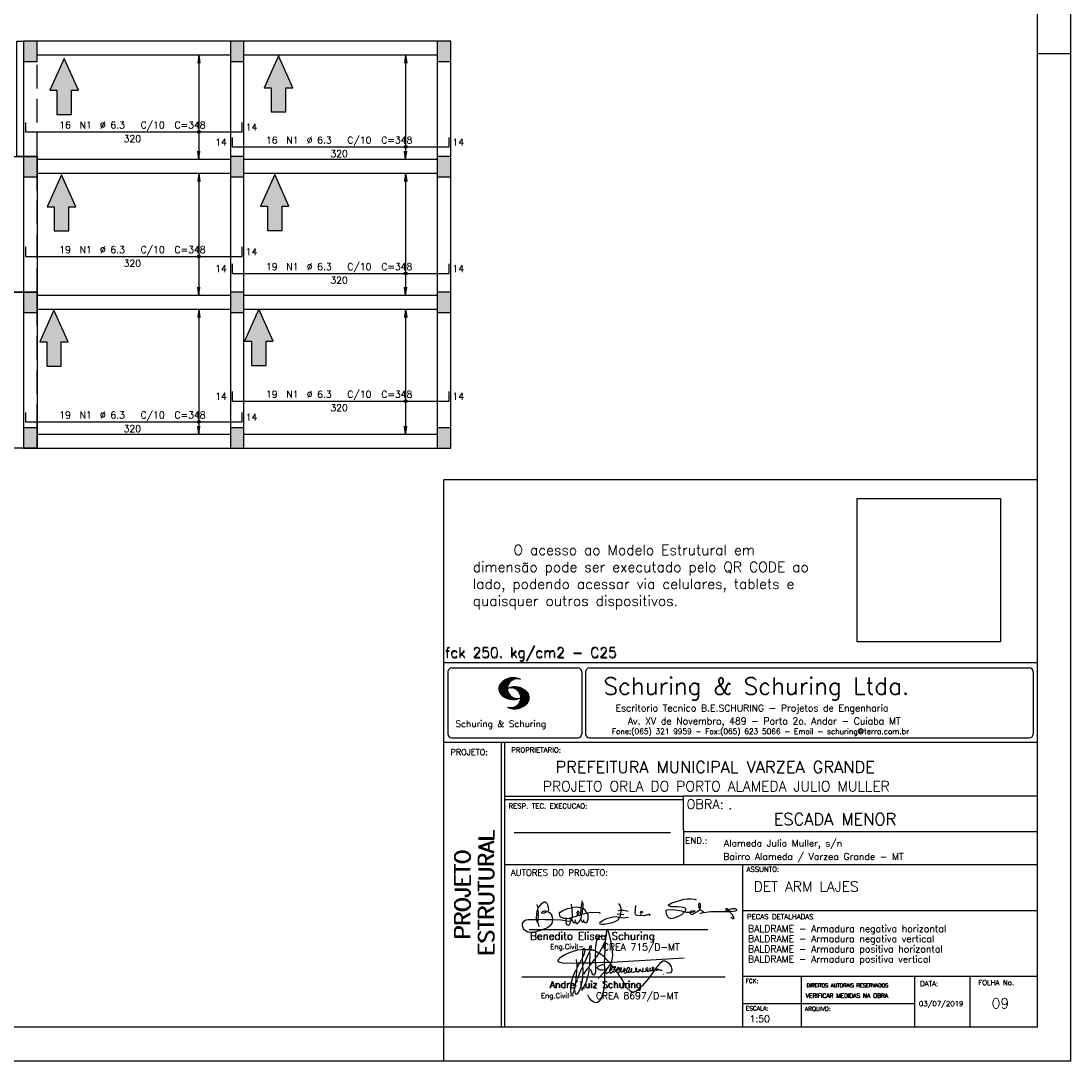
# Model space of a CAD drawing. Extents: x 0 to 84.1, y 0 to 59.4.
# Tile 6 of 9: x 53.1 to 84.1, y 0 to 30.7. Entities that reach past the tile are written whole.
import ezdxf

# ---------------------------------------------------------------- set-up
doc = ezdxf.new("R2010")
doc.units = 0
doc.header["$MEASUREMENT"] = 0
doc.linetypes.add('ESTILO_TQS_0001', pattern=[1, 0.7, -0.3])
doc.layers.get('0').update_dxf_attribs({"linetype": 'CONTINUOUS'})
for name, color, linetype in [('1', 1, 'CONTINUOUS'), ('2', 2, 'CONTINUOUS'), ('6', 6, 'CONTINUOUS'), ('9', 9, 'CONTINUOUS')]:
    doc.layers.add(name, color=color, linetype=linetype)
doc.styles.get("Standard").update_dxf_attribs({"font": 'ROMANS.SHX'})
picture_1 = doc.add_image_def('image1.png', size_in_pixel=(300, 300))

# ---------------------------------------------------------------- blocks, each defined once
blk = doc.blocks.new('assinaturabenedito')
at = {"color": 162}
for points in [[(80.21, 160.29), (79.88, 160.45), (79.72, 161.68), (80.29, 161.77), (80.46, 162.01), (80.54, 163.49), (80.37, 163.74), (80.54, 164.8), (80.46, 166.12), (80.29, 166.36), (80.37, 167.51), (82.43, 169.81), (83.41, 170.39), (83.9, 170.39), (84.81, 169.48), (85.38, 167.84), (85.46, 166.36), (85.13, 165.71), (86.12, 164.97), (86.94, 163.98), (87.35, 162.83), (87.43, 161.68), (87.19, 161.52), (83.66, 161.52), (80.46, 161.77)], [(101.96, 170.06), (102.04, 170.96)], [(155.13, 165.22), (153.4, 165.22), (152.58, 165.54), (153.16, 166.78), (152.67, 167.35), (151.85, 167.68), (149.14, 168.01), (145.61, 168.01), (144.71, 168.34), (144.46, 168.91), (146.1, 169.9), (152.17, 171.62), (153.65, 171.87), (155.7, 171.87), (157.43, 171.62), (158.08, 171.29)], [(79.55, 161.85), (79.72, 164.8), (79.88, 165.87), (80.21, 166.28)], [(80.46, 167.68), (80.21, 167.84), (79.88, 169.07)], [(84.48, 165.54), (84.15, 165.87), (83.57, 165.87), (82.84, 165.71), (82.1, 165.05), (82.59, 164.8), (83.57, 164.97), (84.48, 165.54)], [(84.48, 165.54), (85.05, 165.63)], [(94.32, 162.18), (93.09, 162.18), (91.53, 162.83), (91.12, 163.41), (90.96, 164.8), (91.29, 165.38), (92.52, 166.2), (94.82, 167.1), (97.03, 167.43), (97.11, 162.92)], [(96.95, 167.51), (96.79, 169.24)], [(101.46, 167.43), (99.17, 167.76), (97.11, 167.51)], [(98.59, 160.54), (99.17, 159.71), (99.58, 159.63), (100.56, 160.62), (101.38, 161.93), (102.12, 160.29), (102.69, 160.78), (103.6, 160.12), (104.42, 160.54), (104.99, 161.85), (104.99, 163.9), (104.66, 164.97), (106.3, 165.3), (110.57, 165.22), (110.74, 164.97), (110.49, 164.56)], [(99.9, 163.9), (100.48, 164.8), (100.4, 165.63), (99.9, 165.79), (99.49, 165.22), (99.58, 164.23), (99.82, 164.15)], [(101.3, 164.07), (101.55, 167.1)], [(101.55, 163.82), (102.04, 164.31), (102.28, 166.78), (102.28, 167.1), (101.55, 167.19), (101.46, 167.51), (101.96, 170.06), (102.28, 169.81), (102.28, 167.27)], [(104.34, 164.97), (103.51, 166.36), (102.69, 166.94), (102.37, 166.94)], [(121.16, 166.36), (119.76, 166.04)], [(120.99, 164.31), (121.24, 166.12), (121.16, 167.19), (120.66, 168.66), (120.09, 169.57)], [(121.24, 166.2), (121.48, 166.36), (122.55, 166.36), (124.6, 165.87)], [(135.35, 163.57), (135.27, 164.23), (135.11, 164.31), (132.64, 163.57), (129.12, 163.74), (128.62, 163.9), (128.3, 164.15), (128.05, 164.89), (128.46, 168.66)], [(130.84, 164.8), (130.76, 165.22), (131.25, 165.79), (131.58, 165.71), (131.66, 165.3), (131.41, 164.97), (130.84, 164.8)], [(152.26, 165.38), (152.17, 165.54), (151.11, 165.79), (146.68, 166.53), (143.56, 166.36), (143.23, 166.2), (143.15, 165.79), (143.31, 164.56), (144.13, 162.83), (145.61, 162.26), (147.25, 162.51), (149.38, 163.33), (151.02, 164.23), (152.26, 165.38)], [(152.26, 165.38), (152.5, 165.54)], [(155.21, 165.05), (155.13, 165.3), (155.37, 165.71), (156.03, 166.04), (157.26, 166.2), (157.43, 165.87), (157.18, 165.54), (156.6, 165.3), (155.21, 165.05)], [(155.21, 165.05), (155.29, 164.48), (156.19, 164.23), (158.82, 165.63), (159.89, 166.69), (161.36, 165.79), (161.61, 165.3), (161.61, 165.13), (161.12, 164.89), (160.3, 164.64), (159.97, 164.72)], [(159.89, 166.69), (159.89, 167.1), (160.22, 167.51), (160.22, 168.91), (160.05, 169.48), (159.56, 169.65), (159.23, 168.99), (159.23, 168.42), (159.56, 167.27), (159.8, 167.19)], [(161.61, 165.13), (165.22, 165.63), (174, 165.63), (174.41, 165.71), (174.49, 166.28)], [(176.63, 162.1), (176.63, 162.75), (175.81, 164.15), (174.99, 164.97), (174.82, 165.63), (177.36, 166.04), (178.02, 166.28), (178.02, 166.53), (177.78, 166.86), (177.36, 166.94), (175.56, 166.94), (174.66, 166.61), (174.49, 166.36), (173.02, 166.2), (172.61, 166.69), (172.93, 167.19), (173.34, 167.19), (173.75, 166.86), (173.84, 166.45)], [(173.59, 165.63), (173.59, 166.12)], [(174.82, 165.63), (174.58, 165.71)], [(181.55, 165.95), (181.47, 166.12)], [(87.43, 161.36), (87.1, 159.8), (86.04, 158.4), (84.97, 157.66), (81.44, 156.27), (78.16, 155.28), (76.68, 155.28), (75.37, 155.53), (73.73, 156.51), (73.15, 157.25), (72.66, 158.56), (72.74, 159.96), (73.65, 161.11), (74.38, 161.52), (75.53, 161.77), (79.64, 161.77)], [(80.21, 160.29), (80.46, 161.6)], [(80.21, 160.29), (80.37, 159.22), (80.87, 158.32)], [(94.08, 161.03), (91.53, 161.36), (87.43, 161.52)], [(94.08, 161.03), (94.32, 162.18), (95.88, 162.34), (96.21, 162.59), (96.95, 162.67)], [(94.08, 161.03), (94.08, 160.86)], [(96.29, 160.7), (94.24, 160.86), (94.08, 160.21), (94.57, 159.14), (95.39, 158.89), (95.8, 159.22), (96.29, 160.29), (96.29, 160.7)], [(96.87, 161.77), (96.54, 161.77), (95.88, 162.26)], [(96.29, 160.7), (96.87, 161.52)], [(98.59, 160.54), (98.1, 159.96), (97.61, 160.37), (97.36, 161.44), (96.87, 161.6), (97.03, 162.75), (99.08, 163.33), (99.9, 163.9), (100.48, 163.74), (101.3, 164.07), (101.55, 163.9), (101.38, 162.01)], [(98.59, 160.54), (98.76, 161.6)], [(102.04, 164.31), (104.58, 164.97)], [(102.78, 160.78), (102.86, 161.52)], [(110.74, 160.29), (110.57, 159.96), (110.74, 159.63), (111.88, 159.39), (112.87, 159.39), (116.89, 160.21), (118.53, 160.86), (119.68, 161.6), (120.5, 162.83)], [(110.74, 160.29), (112.29, 161.44), (113.94, 162.18), (117.22, 163.08), (118.86, 163.16), (122.22, 162.59), (124.85, 162.83)], [(120.83, 164.15), (119.19, 164.39)], [(120.83, 164.15), (120.58, 163)], [(120.83, 164.15), (121.07, 164.31), (122.47, 164.23)], [(130.84, 164.8), (130.76, 164.48), (130.92, 164.23)], [(176.63, 162.1), (176.13, 162.1), (175.07, 162.75)], [(176.63, 162.1), (176.63, 162.1)]]:
    blk.add_lwpolyline(points, dxfattribs=at)
blk = doc.blocks.new('assinaturanadre')
at = {"color": 162}
for points in [[(-225.87, 15.1), (-225.95, 13.46), (-226.28, 11.98), (-226.61, 11.73), (-227.59, 9.51), (-230.47, 4.42), (-229.32, 3.44), (-229.07, 3.44), (-227.43, 1.88), (-226.69, 1.63), (-226.61, 0.81), (-226.86, -2.47), (-226.77, -7.81), (-226.53, -8.71), (-226.86, -9.37), (-226.61, -10.68), (-226.69, -17.25), (-227.1, -21.27), (-227.76, -23.82), (-228.83, -27.19), (-229.56, -28.58), (-230.71, -29.9), (-231.53, -30.47), (-232.52, -30.72), (-234.41, -30.31), (-235.88, -29.24), (-237.44, -27.27), (-238.1, -25.79)], [(-225.3, 18.87), (-225.71, 15.34), (-225.87, 15.1), (-226.28, 15.26), (-226.36, 15.59), (-227.18, 16), (-229.07, 16), (-230.71, 15.18), (-231.94, 13.7), (-232.6, 11.73), (-233.01, 8.69), (-233.17, 5.9), (-233.01, 5.41), (-233.26, 2.62), (-233.26, 1.06), (-233.09, 0.65), (-233.34, -0.09), (-233.17, -0.67), (-233.17, -2.55), (-233.67, -2.8), (-235.23, -2.8), (-235.14, -2.23), (-233.42, -0.17)], [(-225.3, 18.87), (-225.46, 18.87), (-225.54, 18.46)], [(-225.3, 18.87), (-225.22, 19.04)], [(-221.69, -2.31), (-221.03, 0.57), (-220.87, 2.86), (-221.52, 9.6), (-222.84, 15.92), (-223.98, 19.86), (-224.56, 20.6), (-224.89, 20.68), (-225.22, 20.19), (-225.22, 19.53)], [(-240.48, 6.64), (-240.48, 6.97), (-241.05, 7.38), (-241.63, 7.22), (-241.79, 6.64)], [(-237.2, 6.72), (-237.03, 8.78), (-236.78, 9.27), (-236.46, 9.43), (-236.13, 9.27), (-235.96, 8.53), (-236.29, 7.05), (-236.62, 6.39), (-236.87, 6.31)], [(-226.28, 11.98), (-226.12, 11.9), (-226.12, 10.83), (-226.69, 1.71)], [(-240.48, 6.64), (-245.98, 6.07), (-251.39, 4.42), (-254.59, 2.95), (-256.81, 1.55), (-258.37, 0.4), (-259.02, -0.26), (-259.43, -1.08), (-259.35, -1.49), (-258.86, -2.06), (-256.4, -2.8), (-246.55, -3.05), (-246.22, -2.8), (-246.39, -0.34)], [(-242.2, 0.15), (-243.19, -1.16), (-244.01, -2.97), (-246.22, -2.97)], [(-237.2, 6.72), (-236.95, 6.23), (-237.2, 4.67), (-237.61, 4.26), (-241.05, -2.97), (-241.95, -3.05), (-242.12, 0.81), (-241.95, 1.47), (-241.46, 1.88), (-240.4, 4.59), (-240.23, 6.56), (-237.36, 6.56), (-237.2, 6.72)], [(-241.87, 6.48), (-242.12, 4.51), (-242.04, 1.47)], [(-237.28, 4.51), (-237.03, 4.1), (-237.11, -2.72), (-237.36, -2.88), (-240.89, -2.88)], [(-240.48, 6.64), (-240.31, 6.64)], [(-236.54, 6.48), (-234.98, 6.31), (-233.26, 5.82)], [(-233.01, 5.41), (-232.68, 5.49), (-230.63, 4.34), (-232.35, 1.55), (-233.01, 0.89)], [(-230.47, 4.42), (-230.47, 4.42)], [(-226.61, 0.81), (-226.36, 0.81), (-225.22, -0.17), (-224.97, -0.67), (-223.74, -1.9), (-223.66, -2.39), (-226.77, -2.55)], [(-221.69, -2.31), (-170.73, 0.81)], [(-246.14, -3.05), (-246.22, -5.76), (-246.06, -6), (-246.39, -7.4), (-246.3, -8.47), (-246.88, -14.54), (-247.62, -19.96), (-248.44, -23.33), (-249.18, -24.72), (-249.5, -24.89), (-250.08, -24.31), (-250.41, -21.93), (-250.41, -19.88), (-250, -16.76), (-248.44, -11.5), (-246.88, -7.97), (-246.47, -7.65)], [(-241.87, -4.11), (-242.12, -5.76), (-241.95, -6), (-241.95, -7.73), (-242.2, -13.15), (-242.78, -17.42), (-243.43, -19.96), (-244.74, -22.83), (-246.14, -24.72), (-246.47, -24.89), (-246.8, -24.72), (-247.21, -23.66)], [(-244.33, -3.05), (-245.32, -5.02), (-245.98, -5.84)], [(-242.12, -5.67), (-242.45, -6), (-243.51, -8.3), (-245.65, -13.97)], [(-242.04, -2.88), (-243.92, -2.97)], [(-237.11, -2.97), (-237.28, -3.87), (-237.28, -4.53), (-237.11, -4.69), (-237.61, -5.76), (-237.44, -6.25), (-238.02, -9.78), (-238.59, -12.57), (-239.66, -15.94), (-241.79, -20.78), (-242.61, -21.85), (-243.27, -22.1)], [(-241.13, -2.97), (-241.54, -3.95), (-241.87, -4.11), (-241.95, -3.13)], [(-237.61, -5.76), (-239, -7.15), (-241.38, -10.6)], [(-235.31, -2.64), (-235.8, -2.97), (-237.11, -2.88)], [(-235.88, -2.97), (-236.13, -3.62), (-237.03, -4.61)], [(-233.09, -2.8), (-233.01, -9.29), (-233.17, -9.94), (-233.91, -11.18), (-234.32, -11.26), (-234.9, -11.01), (-235.39, -10.27), (-236.13, -8.06), (-236.21, -7.15)], [(-226.86, -2.55), (-233.17, -2.72)], [(-226.77, -7.56), (-227.84, -7.89), (-229.65, -7.89), (-230.71, -7.48), (-231.7, -6.66), (-231.78, -6), (-230.96, -5.1), (-228.25, -3.79), (-227.68, -3.79)], [(-222.43, -3.29), (-222.43, -3.7), (-224.97, -6.82), (-226.61, -7.4)], [(-225.05, -6.91), (-226.04, -8.55), (-225.87, -8.79), (-225.95, -9.7), (-225.54, -10.03), (-224.97, -10.03), (-223.16, -8.96)], [(-221.69, -2.31), (-223.57, -2.39)], [(-221.36, -4.85), (-222.18, -5.35), (-222.34, -6.09), (-222.75, -6.66), (-223.08, -7.97), (-223.08, -8.88), (-222.67, -9.78), (-222.34, -9.86), (-222.01, -9.78), (-220.54, -8.47)], [(-221.19, -5.1), (-221.28, -6.09), (-221.6, -6.74), (-222.43, -8.06), (-222.92, -8.38)], [(-221.85, -2.39), (-222.43, -3.29), (-222.84, -2.88), (-222.84, -2.55)], [(-222.43, -3.7), (-221.44, -4.36), (-221.36, -4.94), (-220.78, -5.18), (-220.29, -5.92), (-219.96, -6), (-219.47, -5.35), (-219.14, -5.26), (-218.98, -5.51), (-219.39, -6.5), (-219.96, -6.99), (-220.21, -7.56), (-220.46, -8.47), (-220.05, -9.04), (-219.55, -9.12), (-218.4, -8.55), (-217.91, -9.37), (-217.34, -9.7), (-216.02, -9.12), (-215.7, -8.71), (-215.04, -9.04), (-214.3, -9.04), (-212.99, -7.81), (-212.91, -7.07), (-212.66, -6.58), (-212.41, -6.58), (-212.17, -6.91), (-212.33, -7.81), (-212.58, -8.14), (-212.99, -7.97)], [(-219.96, -6), (-219.8, -6.74)], [(-219.8, -6.82), (-219.88, -7.07)], [(-219.8, -6.91), (-218.57, -7.89), (-218.32, -7.73), (-217.58, -6.17), (-217.26, -5.84), (-216.93, -6), (-216.85, -6.82), (-217.58, -7.81), (-218.4, -8.22), (-218.49, -7.97)], [(-190.51, -6.82), (-189.52, -7.32), (-189.77, -7.81), (-190.42, -8.06), (-191.57, -7.97), (-195.76, -13.72), (-200.19, -18.89), (-203.31, -21.93), (-205.03, -23), (-206.1, -23.33), (-207.49, -23.25), (-208.48, -22.67), (-210.94, -20.21), (-212.58, -17.66), (-213.81, -15.2), (-216.85, -10.6), (-217.17, -9.78)], [(-215.53, -8.3), (-215.86, -7.73), (-215.86, -6.82), (-215.45, -6), (-215.2, -6), (-214.96, -6.33), (-214.88, -7.23), (-215.53, -8.3)], [(-212.66, -8.14), (-212.99, -9.37), (-212.91, -9.78), (-212.25, -10.03), (-211.18, -9.53), (-210.94, -9.29), (-211.27, -8.63), (-211.27, -8.06), (-210.86, -7.23), (-210.03, -6.09), (-209.3, -6), (-209.05, -7.15), (-209.54, -8.14), (-210.36, -9.12), (-210.2, -9.37), (-208.72, -9.21), (-207.9, -8.63), (-207.41, -6.82), (-207.49, -6.41)], [(-212.66, -6.58), (-212.91, -6.33)], [(-204.54, -8.14), (-204.04, -7.81), (-203.96, -6.99), (-204.37, -6.41), (-204.78, -6.41), (-204.87, -7.73), (-204.54, -8.14)], [(-202.24, -7.15), (-202.08, -8.06), (-202.98, -9.29), (-203.47, -9.29), (-204.45, -8.63)], [(-201.42, -7.07), (-201.5, -7.48), (-201.25, -8.22), (-200.6, -8.71), (-200.02, -8.71)], [(-201.09, -6.5), (-201.09, -6.5)], [(-196.33, -7.48), (-197.23, -8.3), (-198.14, -8.71), (-199.2, -9.04), (-199.78, -8.96), (-199.94, -8.63), (-199.53, -7.07), (-199.53, -6.25)], [(-196.33, -7.48), (-196.09, -6.82), (-196.17, -6.41), (-196.99, -6.17), (-197.56, -6.82), (-197.73, -7.32), (-197.73, -7.81), (-197.48, -8.22)], [(-194.77, -7.23), (-194.28, -6.74), (-194.28, -6.41), (-194.77, -6.74), (-194.77, -7.23)], [(-194.77, -7.23), (-194.77, -7.97), (-194.61, -8.06), (-193.13, -8.14), (-192.15, -7.81), (-191.74, -7.97)], [(-192.06, -7.73), (-191.74, -7.07), (-191.98, -6.5), (-192.64, -6), (-193.13, -6), (-193.3, -7.07), (-192.64, -7.81)], [(-190.51, -6.82), (-191.33, -7.89)], [(-190.51, -6.82), (-190.18, -6.17), (-187.06, -2.39), (-185.58, -1.41), (-184.35, -1.24), (-182.46, -2.23), (-181.32, -3.21), (-179.92, -5.59), (-179.43, -7.65), (-179.59, -8.79), (-180.25, -9.62), (-183.04, -10.03)], [(-189.44, -7.23), (-189.11, -6.99), (-188.78, -7.32)], [(-189.44, -7.23), (-189.19, -7.56), (-188.7, -7.4), (-187.39, -7.81), (-186.73, -7.81), (-186.48, -8.14), (-186.07, -8.22)], [(-245.81, -14.54), (-245.89, -15.03)], [(-226.86, -9.29), (-231.21, -13.8)], [(-226.04, -8.47), (-226.45, -8.63)], [(-218.4, -8.22), (-218.4, -8.47)], [(-215.53, -8.3), (-215.53, -8.63)], [(-210.36, -9.12), (-210.86, -9.21)], [(-204.54, -8.14), (-204.54, -8.55), (-205.28, -9.12), (-206.26, -9.45), (-207.49, -9.29), (-207.9, -8.79)], [(-194.77, -7.89), (-195.84, -8.71), (-196.5, -8.79), (-197.15, -8.38)], [(-185.42, -10.77), (-185.17, -10.77)], [(-246.8, -18.57), (-246.88, -19.06)], [(-246.39, -16.43), (-246.39, -16.84)], [(-246.06, -15.36), (-246.22, -16.1)], [(-247.29, -22.34), (-247.29, -22.92)], [(-238.43, -24.64), (-238.43, -24.81)], [(-238.26, -25.22), (-238.18, -25.46)]]:
    blk.add_lwpolyline(points, dxfattribs=at)

msp = doc.modelspace()

# ---------------------------------------------------------------- linework, layer by layer
at = {"layer": '1', "linetype": 'Continuous'}
for p, q in [((53.4, 29.779), (53.4, 29.779)), ((59.5, 29.779), (59.5, 29.779)), ((65.6, 29.779), (65.6, 29.779)), ((53.4, 26.379), (53.4, 26.379)), ((59.5, 26.379), (59.5, 26.379)), ((65.6, 26.379), (65.6, 26.379)), ((53.4, 22.379), (53.4, 22.379)), ((59.5, 22.379), (59.5, 22.379)), ((65.6, 22.379), (65.6, 22.379)), ((53.4, 18.379), (53.4, 18.379)), ((59.5, 18.379), (59.5, 18.379)), ((65.6, 18.379), (65.6, 18.379))]:
    msp.add_line(p, q, dxfattribs=at)
for points in [[(53, 26.679), (53, 30.079), (53.2, 30.079), (53.2, 26.679), (53, 26.679)], [(59.3, 30.079), (53.6, 30.079)], [(65.4, 30.079), (59.7, 30.079)], [(53.2, 29.479), (53.2, 26.679)], [(53.6, 29.679), (59.3, 29.679)], [(59.3, 29.479), (59.3, 26.679)], [(59.7, 29.679), (65.4, 29.679)], [(59.7, 26.679), (59.7, 29.479)], [(65.4, 29.479), (65.4, 26.679)], [(65.8, 26.679), (65.8, 29.479)], [(51.8, 22.679), (51.8, 26.679), (53.6, 26.679), (53.6, 22.679), (51.8, 22.679)], [(59.3, 26.589), (53.6, 26.589)], [(65.4, 26.589), (59.7, 26.589)], [(53.2, 26.079), (53.2, 22.679)], [(53.6, 26.189), (59.3, 26.189)], [(59.3, 26.079), (59.3, 22.679)], [(59.7, 26.189), (65.4, 26.189)], [(59.7, 22.679), (59.7, 26.079)], [(65.4, 26.079), (65.4, 22.679)], [(65.8, 22.679), (65.8, 26.079)], [(51.8, 18.079), (51.8, 22.679), (53.6, 22.679), (53.6, 18.079), (51.8, 18.079)], [(59.3, 22.579), (53.6, 22.579)], [(65.4, 22.579), (59.7, 22.579)], [(53.2, 22.079), (53.2, 18.679)], [(53.6, 22.179), (59.3, 22.179)], [(59.3, 22.079), (59.3, 18.679)], [(59.7, 22.179), (65.4, 22.179)], [(59.7, 18.679), (59.7, 22.079)], [(65.4, 22.079), (65.4, 18.679)], [(65.8, 18.679), (65.8, 22.079)], [(59.3, 18.479), (53.6, 18.479)], [(65.4, 18.479), (59.7, 18.479)], [(53.6, 18.079), (59.3, 18.079)], [(59.7, 18.079), (65.4, 18.079)]]:
    msp.add_lwpolyline(points, dxfattribs=at)
at = {"layer": '2', "linetype": 'Continuous'}
for p, q in [((84.1, 0), (84.1, 59.4)), ((58.37, 29.679), (58.337, 29.431)), ((58.37, 29.679), (58.37, 26.589)), ((58.37, 29.679), (58.402, 29.431)), ((58.37, 29.679), (58.37, 29.679)), ((64.47, 29.679), (64.437, 29.431)), ((64.47, 29.679), (64.47, 26.589)), ((64.47, 29.679), (64.502, 29.431)), ((64.47, 29.679), (64.47, 29.679)), ((84.1, 29.7), (83.1, 29.7)), ((58.37, 26.589), (58.337, 26.837)), ((58.37, 26.589), (58.402, 26.837)), ((64.47, 26.589), (64.437, 26.837)), ((64.47, 26.589), (64.502, 26.837)), ((58.37, 26.589), (58.37, 26.589)), ((64.47, 26.589), (64.47, 26.589)), ((58.37, 26.189), (58.337, 25.941)), ((58.37, 26.189), (58.37, 22.579)), ((58.37, 26.189), (58.402, 25.941)), ((58.37, 26.189), (58.37, 26.189)), ((64.47, 26.189), (64.437, 25.941)), ((64.47, 26.189), (64.47, 22.579)), ((64.47, 26.189), (64.502, 25.941)), ((64.47, 26.189), (64.47, 26.189)), ((58.37, 22.579), (58.337, 22.827)), ((58.37, 22.579), (58.402, 22.827)), ((64.47, 22.579), (64.437, 22.827)), ((64.47, 22.579), (64.502, 22.827)), ((58.37, 22.579), (58.37, 22.579)), ((64.47, 22.579), (64.47, 22.579)), ((58.37, 22.179), (58.337, 21.931)), ((58.37, 22.179), (58.37, 18.479)), ((58.37, 22.179), (58.402, 21.931)), ((58.37, 22.179), (58.37, 22.179)), ((64.47, 22.179), (64.437, 21.931)), ((64.47, 22.179), (64.47, 18.479)), ((64.47, 22.179), (64.502, 21.931)), ((64.47, 22.179), (64.47, 22.179)), ((58.37, 18.479), (58.337, 18.727)), ((58.37, 18.479), (58.402, 18.727)), ((64.47, 18.479), (64.437, 18.727)), ((64.47, 18.479), (64.502, 18.727)), ((58.37, 18.479), (58.37, 18.479)), ((64.47, 18.479), (64.47, 18.479)), ((65.6, 1), (65.6, 17.143)), ((83.1, 17.143), (65.6, 17.143)), ((65.6, 11.755), (83.1, 11.755)), ((65.6, 1), (65.6, 11.755)), ((65.716, 11.477), (65.716, 9.648)), ((65.832, 11.594), (69.549, 11.594)), ((69.665, 11.477), (69.665, 9.648)), ((69.779, 11.477), (69.779, 9.648)), ((69.895, 11.594), (82.868, 11.594)), ((82.984, 11.477), (82.984, 9.648)), ((67.222, 10.958), (67.564, 11.3)), ((67.222, 10.972), (67.546, 11.296)), ((67.222, 10.986), (67.528, 11.292)), ((67.222, 11), (67.508, 11.286)), ((67.224, 10.946), (67.581, 11.303)), ((67.224, 11.017), (67.488, 11.281)), ((67.227, 10.934), (67.596, 11.304)), ((67.227, 11.033), (67.465, 11.272)), ((67.229, 10.922), (67.612, 11.306)), ((67.232, 10.911), (67.627, 11.306)), ((67.232, 11.053), (67.439, 11.26)), ((67.236, 10.901), (67.642, 11.307)), ((67.239, 11.074), (67.411, 11.245)), ((67.24, 10.891), (67.656, 11.307)), ((67.244, 10.88), (67.669, 11.306)), ((67.253, 11.102), (67.374, 11.223)), ((67.609, 11.231), (67.683, 11.306)), ((67.638, 11.247), (67.696, 11.304)), ((67.663, 11.257), (67.708, 11.303)), ((67.682, 11.262), (67.721, 11.301)), ((67.702, 11.269), (67.733, 11.299)), ((67.718, 11.27), (67.745, 11.297)), ((67.734, 11.272), (67.757, 11.295)), ((67.75, 11.274), (67.769, 11.292)), ((67.249, 10.871), (67.521, 11.143)), ((67.254, 10.862), (67.502, 11.111)), ((67.259, 10.853), (67.492, 11.086)), ((67.264, 10.844), (67.484, 11.064)), ((67.271, 10.837), (67.48, 11.046)), ((67.277, 10.829), (67.476, 11.028)), ((67.284, 10.822), (67.474, 11.012)), ((67.291, 10.814), (67.473, 10.997)), ((67.297, 10.807), (67.47, 10.981)), ((67.305, 10.8), (67.473, 10.969)), ((67.312, 10.793), (67.474, 10.955)), ((67.319, 10.786), (67.475, 10.942)), ((67.327, 10.78), (67.478, 10.931)), ((67.334, 10.773), (67.48, 10.919)), ((67.342, 10.767), (67.483, 10.907)), ((67.35, 10.761), (67.486, 10.896)), ((67.358, 10.755), (67.49, 10.886)), ((67.367, 10.749), (67.493, 10.876)), ((67.375, 10.743), (67.497, 10.865)), ((67.383, 10.737), (67.502, 10.856)), ((67.392, 10.732), (67.507, 10.847)), ((67.531, 10.999), (67.546, 11.013)), ((67.549, 11.002), (67.565, 11.018)), ((67.563, 11.002), (67.585, 11.024)), ((67.578, 11.002), (67.602, 11.027)), ((67.592, 11.003), (67.619, 11.03)), ((67.605, 11.001), (67.635, 11.032)), ((67.617, 11), (67.652, 11.034)), ((67.63, 10.998), (67.666, 11.034)), ((67.641, 10.995), (67.681, 11.035)), ((67.652, 10.992), (67.696, 11.035)), ((67.664, 10.99), (67.709, 11.035)), ((67.675, 10.986), (67.723, 11.035)), ((67.684, 10.982), (67.736, 11.034)), ((67.694, 10.978), (67.748, 11.032)), ((67.705, 10.974), (67.762, 11.031)), ((67.714, 10.969), (67.774, 11.029)), ((67.722, 10.963), (67.785, 11.026)), ((67.732, 10.959), (67.798, 11.024)), ((67.74, 10.953), (67.809, 11.021)), ((67.749, 10.948), (67.82, 11.018)), ((67.756, 10.941), (67.831, 11.015)), ((67.765, 10.935), (67.842, 11.012)), ((67.772, 10.928), (67.852, 11.008)), ((67.78, 10.922), (67.863, 11.005)), ((67.786, 10.914), (67.873, 11.001)), ((67.794, 10.908), (67.883, 10.997)), ((67.8, 10.899), (67.893, 10.992)), ((67.807, 10.892), (67.902, 10.988)), ((67.812, 10.883), (67.912, 10.984)), ((67.818, 10.875), (67.922, 10.979)), ((67.824, 10.867), (67.93, 10.973)), ((67.829, 10.858), (67.94, 10.969)), ((67.834, 10.848), (67.949, 10.963)), ((67.838, 10.839), (67.957, 10.958)), ((67.843, 10.83), (67.966, 10.952)), ((67.848, 10.818), (67.976, 10.945)), ((67.852, 10.807), (67.985, 10.939)), ((67.856, 10.795), (67.994, 10.932)), ((67.857, 10.631), (68.075, 10.849)), ((67.86, 10.781), (68.003, 10.924)), ((67.861, 10.649), (68.07, 10.859)), ((67.863, 10.769), (68.012, 10.918)), ((67.865, 10.754), (68.021, 10.909)), ((67.865, 10.668), (68.064, 10.866)), ((67.866, 10.74), (68.029, 10.903)), ((67.866, 10.683), (68.058, 10.874)), ((67.867, 10.698), (68.05, 10.881)), ((67.868, 10.726), (68.037, 10.895)), ((67.868, 10.712), (68.044, 10.888)), ((67.401, 10.727), (67.512, 10.838)), ((67.41, 10.721), (67.517, 10.829)), ((67.419, 10.717), (67.523, 10.82)), ((67.429, 10.712), (67.529, 10.812)), ((67.438, 10.707), (67.535, 10.804)), ((67.448, 10.703), (67.541, 10.796)), ((67.458, 10.699), (67.548, 10.789)), ((67.468, 10.695), (67.555, 10.781)), ((67.478, 10.69), (67.562, 10.774)), ((67.488, 10.687), (67.569, 10.767)), ((67.499, 10.683), (67.576, 10.761)), ((67.51, 10.68), (67.584, 10.755)), ((67.521, 10.677), (67.592, 10.748)), ((67.532, 10.674), (67.6, 10.742)), ((67.544, 10.671), (67.609, 10.737)), ((67.555, 10.669), (67.618, 10.732)), ((67.567, 10.667), (67.627, 10.727)), ((67.58, 10.665), (67.636, 10.722)), ((67.592, 10.663), (67.646, 10.718)), ((67.605, 10.662), (67.656, 10.713)), ((67.618, 10.661), (67.666, 10.709)), ((67.632, 10.66), (67.677, 10.706)), ((67.645, 10.66), (67.688, 10.703)), ((67.66, 10.66), (67.699, 10.7)), ((67.671, 10.389), (68.096, 10.814)), ((67.674, 10.661), (67.711, 10.697)), ((67.685, 10.389), (68.101, 10.805)), ((67.691, 10.662), (67.724, 10.695)), ((67.699, 10.389), (68.105, 10.795)), ((67.708, 10.664), (67.738, 10.693)), ((67.714, 10.389), (68.108, 10.783)), ((67.725, 10.666), (67.751, 10.691)), ((67.729, 10.39), (68.111, 10.772)), ((67.742, 10.669), (67.766, 10.693)), ((67.744, 10.391), (68.114, 10.761)), ((67.76, 10.673), (67.78, 10.693)), ((67.761, 10.394), (68.116, 10.749)), ((67.777, 10.396), (68.117, 10.736)), ((67.78, 10.678), (67.794, 10.692)), ((67.794, 10.692), (67.797, 10.694)), ((67.795, 10.4), (68.119, 10.724)), ((67.798, 10.683), (67.811, 10.696)), ((67.813, 10.404), (68.119, 10.709)), ((67.817, 10.69), (67.825, 10.698)), ((67.822, 10.554), (68.091, 10.823)), ((67.833, 10.696), (67.84, 10.702)), ((67.833, 10.409), (68.118, 10.695)), ((67.841, 10.587), (68.087, 10.833)), ((67.849, 10.609), (68.082, 10.842)), ((67.853, 10.416), (68.118, 10.68)), ((67.876, 10.425), (68.113, 10.662)), ((67.901, 10.435), (68.11, 10.644)), ((67.93, 10.45), (68.102, 10.622)), ((67.966, 10.472), (68.089, 10.595)), ((68.045, 10.537), (68.058, 10.549)), ((67.55, 10.41), (67.563, 10.422)), ((67.561, 10.407), (67.576, 10.421)), ((67.573, 10.404), (67.59, 10.421)), ((67.584, 10.401), (67.606, 10.423)), ((67.596, 10.398), (67.622, 10.425)), ((67.608, 10.396), (67.64, 10.428)), ((67.62, 10.394), (67.659, 10.433)), ((67.632, 10.392), (67.68, 10.44)), ((67.645, 10.391), (67.704, 10.45)), ((67.658, 10.39), (67.737, 10.469)), ((65.6, 9.4), (83.1, 9.4)), ((65.832, 9.532), (69.549, 9.532)), ((67.3, 5.8), (67.3, 9.4)), ((67.4, 5.8), (67.4, 9.4)), ((69.895, 9.532), (82.868, 9.532)), ((83.1, 9.4), (83.1, 1)), ((72.669, 7.8), (67.4, 7.8)), ((83.1, 7.815), (72.656, 7.815)), ((72.669, 6.816), (72.669, 7.815)), ((72.669, 7.7), (67.4, 7.7)), ((72.669, 6.816), (72.669, 5.8)), ((67.67, 6.739), (72.289, 6.739)), ((72.669, 6.765), (83.1, 6.765)), ((67.3, 1), (67.3, 5.8)), ((67.4, 1), (67.4, 5.8)), ((67.4, 5.8), (83.1, 5.8)), ((74.421, 4.8), (74.421, 5.8)), ((74.421, 1), (74.421, 4.8)), ((74.421, 4.435), (83.1, 4.435)), ((68.111, 3.88), (73.39, 3.88)), ((67.898, 2.48), (73.894, 2.48)), ((74.421, 2.506), (83.1, 2.506)), ((76.147, 1), (76.147, 2.506)), ((79.496, 1), (79.496, 2.506)), ((81.121, 1), (81.121, 2.506)), ((74.421, 1.692), (79.496, 1.692)), ((65.6, 0), (65.6, 1)), ((83.1, 1), (65.6, 1)), ((0, 0), (84.1, 0))]:
    msp.add_line(p, q, dxfattribs=at)
for points in [[(83.1, 1), (2.5, 1), (2.5, 58.4), (83.1, 58.4), (83.1, 1)], [(53.2, 29.479), (53.6, 29.479), (53.6, 30.079), (53.2, 30.079), (53.2, 29.479)], [(59.3, 29.479), (59.7, 29.479), (59.7, 30.079), (59.3, 30.079), (59.3, 29.479)], [(65.4, 29.479), (65.8, 29.479), (65.8, 30.079), (65.4, 30.079), (65.4, 29.479)], [(53.2, 26.079), (53.6, 26.079), (53.6, 26.679), (53.2, 26.679), (53.2, 26.079)], [(59.3, 26.079), (59.7, 26.079), (59.7, 26.679), (59.3, 26.679), (59.3, 26.079)], [(65.4, 26.079), (65.8, 26.079), (65.8, 26.679), (65.4, 26.679), (65.4, 26.079)], [(53.2, 22.079), (53.6, 22.079), (53.6, 22.679), (53.2, 22.679), (53.2, 22.079)], [(59.3, 22.079), (59.7, 22.079), (59.7, 22.679), (59.3, 22.679), (59.3, 22.079)], [(65.4, 22.079), (65.8, 22.079), (65.8, 22.679), (65.4, 22.679), (65.4, 22.079)], [(53.2, 18.079), (53.6, 18.079), (53.6, 18.679), (53.2, 18.679), (53.2, 18.079)], [(59.3, 18.079), (59.7, 18.079), (59.7, 18.679), (59.3, 18.679), (59.3, 18.079)], [(65.4, 18.079), (65.8, 18.079), (65.8, 18.679), (65.4, 18.679), (65.4, 18.079)]]:
    msp.add_lwpolyline(points, dxfattribs=at)
for centre, radius in [((58.37, 27.404), 0.0416), ((58.37, 27.404), 0.0208), ((64.47, 26.96), 0.0416), ((64.47, 26.96), 0.0208), ((58.37, 23.728), 0.0416), ((58.37, 23.728), 0.0208), ((64.47, 23.228), 0.0416), ((64.47, 23.228), 0.0208), ((64.47, 19.464), 0.0416), ((64.47, 19.464), 0.0208), ((58.37, 18.851), 0.0416), ((58.37, 18.851), 0.0208)]:
    msp.add_circle(centre, radius, dxfattribs=at)
for centre, radius, start, end in [((65.832, 11.477), 0.117, 90, 180), ((69.549, 11.477), 0.117, 0, 90), ((69.895, 11.477), 0.117, 90, 180), ((82.868, 11.477), 0.117, 0, 90), ((67.648, 10.815), 0.492, 63.3933, 138.9091), ((67.763, 10.983), 0.291, 68.8515, 291.1485), ((67.465, 10.982), 0.244, 140.2294, 231.8951), ((67.648, 11.151), 0.492, 218.2298, 296.6067), ((67.692, 10.544), 0.492, 41.0909, 116.6067), ((67.577, 10.712), 0.291, 248.8515, 111.1485), ((67.875, 10.711), 0.244, 308.1049, 39.7706), ((67.692, 10.88), 0.492, 243.3933, 321.7702), ((65.832, 9.648), 0.117, 180, 270), ((69.549, 9.648), 0.117, 270, 0), ((69.895, 9.648), 0.117, 180, 270), ((82.868, 9.648), 0.117, 270, 0)]:
    msp.add_arc(centre, radius, start, end, dxfattribs=at)
at = {"layer": '6', "linetype": 'Continuous'}
for p, q in [((53.25, 27.684), (53.25, 27.404)), ((59.65, 27.404), (59.65, 27.684)), ((53.25, 27.404), (59.65, 27.404)), ((59.35, 27.24), (59.35, 26.96)), ((59.35, 26.96), (65.75, 26.96)), ((65.75, 26.96), (65.75, 27.24)), ((53.25, 24.008), (53.25, 23.728)), ((59.65, 23.728), (59.65, 24.008)), ((53.25, 23.728), (59.65, 23.728)), ((59.35, 23.508), (59.35, 23.228)), ((65.75, 23.228), (65.75, 23.508)), ((59.35, 23.228), (65.75, 23.228)), ((59.35, 19.744), (59.35, 19.464)), ((65.75, 19.464), (65.75, 19.744)), ((59.35, 19.464), (65.75, 19.464)), ((53.25, 19.131), (53.25, 18.851)), ((59.65, 18.851), (59.65, 19.131)), ((53.25, 18.851), (59.65, 18.851))]:
    msp.add_line(p, q, dxfattribs=at)
at = {"layer": '6', "linetype": 'ESTILO_TQS_0001'}
for points in [[(53.6, 26.679), (53.6, 29.479)], [(53.6, 22.679), (53.6, 26.079)], [(53.6, 18.679), (53.6, 22.079)]]:
    msp.add_lwpolyline(points, dxfattribs=at)
at = {"layer": '6', "linetype": 'Continuous'}
for points in [[(54.608, 27.917), (54.608, 28.629), (54.814, 28.629), (54.393, 29.57), (53.972, 28.629), (54.178, 28.629), (54.178, 27.917), (54.608, 27.917)], [(60.937, 27.993), (60.937, 28.705), (61.143, 28.705), (60.722, 29.647), (60.301, 28.705), (60.506, 28.705), (60.506, 27.993), (60.937, 27.993)], [(54.532, 24.485), (54.532, 25.196), (54.738, 25.196), (54.317, 26.138), (53.896, 25.196), (54.102, 25.196), (54.102, 24.485), (54.532, 24.485)], [(60.823, 24.497), (60.823, 25.209), (61.028, 25.209), (60.607, 26.15), (60.186, 25.209), (60.392, 25.209), (60.392, 24.497), (60.823, 24.497)], [(54.311, 20.494), (54.311, 21.206), (54.516, 21.206), (54.095, 22.147), (53.674, 21.206), (53.88, 21.206), (53.88, 20.494), (54.311, 20.494)], [(60.353, 20.517), (60.353, 21.229), (60.559, 21.229), (60.138, 22.17), (59.717, 21.229), (59.922, 21.229), (59.922, 20.517), (60.353, 20.517)]]:
    msp.add_lwpolyline(points, dxfattribs=at)
at = {"layer": '9', "linetype": 'Continuous'}
for points in [[(53.2, 29.479), (53.6, 29.479), (53.6, 30.079)], [(53.2, 29.479), (53.6, 30.079), (53.2, 30.079)], [(53.2, 29.479), (53.2, 30.079), (53.2, 29.479)], [(59.3, 29.479), (59.7, 29.479), (59.7, 30.079)], [(59.3, 29.479), (59.7, 30.079), (59.3, 30.079)], [(59.3, 29.479), (59.3, 30.079), (59.3, 29.479)], [(65.4, 29.479), (65.8, 29.479), (65.8, 30.079)], [(65.4, 29.479), (65.8, 30.079), (65.4, 30.079)], [(65.4, 29.479), (65.4, 30.079), (65.4, 29.479)], [(54.393, 29.57), (53.972, 28.629), (54.178, 28.629)], [(54.393, 29.57), (54.178, 28.629), (54.608, 27.917)], [(54.393, 29.57), (54.608, 27.917), (54.608, 28.629)], [(54.393, 29.57), (54.608, 28.629), (54.814, 28.629)], [(60.722, 29.647), (60.301, 28.705), (60.506, 28.705)], [(60.722, 29.647), (60.506, 28.705), (60.937, 27.993)], [(60.722, 29.647), (60.937, 27.993), (60.937, 28.705)], [(60.722, 29.647), (60.937, 28.705), (61.143, 28.705)], [(54.608, 27.917), (54.178, 28.629), (54.178, 27.917)], [(60.937, 27.993), (60.506, 28.705), (60.506, 27.993)], [(53.2, 26.079), (53.6, 26.079), (53.6, 26.679)], [(53.2, 26.079), (53.6, 26.679), (53.2, 26.679)], [(53.2, 26.079), (53.2, 26.679), (53.2, 26.079)], [(59.3, 26.079), (59.7, 26.079), (59.7, 26.679)], [(59.3, 26.079), (59.7, 26.679), (59.3, 26.679)], [(59.3, 26.079), (59.3, 26.679), (59.3, 26.079)], [(65.4, 26.079), (65.8, 26.079), (65.8, 26.679)], [(65.4, 26.079), (65.8, 26.679), (65.4, 26.679)], [(65.4, 26.079), (65.4, 26.679), (65.4, 26.079)], [(54.317, 26.138), (53.896, 25.196), (54.102, 25.196)], [(54.317, 26.138), (54.102, 25.196), (54.532, 24.485)], [(54.317, 26.138), (54.532, 24.485), (54.532, 25.196)], [(54.317, 26.138), (54.532, 25.196), (54.738, 25.196)], [(60.607, 26.15), (60.186, 25.209), (60.392, 25.209)], [(60.607, 26.15), (60.392, 25.209), (60.823, 24.497)], [(60.607, 26.15), (60.823, 24.497), (60.823, 25.209)], [(60.607, 26.15), (60.823, 25.209), (61.028, 25.209)], [(54.532, 24.485), (54.102, 25.196), (54.102, 24.485)], [(60.823, 24.497), (60.392, 25.209), (60.392, 24.497)], [(53.2, 22.079), (53.6, 22.079), (53.6, 22.679)], [(53.2, 22.079), (53.6, 22.679), (53.2, 22.679)], [(53.2, 22.079), (53.2, 22.679), (53.2, 22.079)], [(59.3, 22.079), (59.7, 22.079), (59.7, 22.679)], [(59.3, 22.079), (59.7, 22.679), (59.3, 22.679)], [(59.3, 22.079), (59.3, 22.679), (59.3, 22.079)], [(65.4, 22.079), (65.8, 22.079), (65.8, 22.679)], [(65.4, 22.079), (65.8, 22.679), (65.4, 22.679)], [(65.4, 22.079), (65.4, 22.679), (65.4, 22.079)], [(54.095, 22.147), (53.674, 21.206), (53.88, 21.206)], [(54.095, 22.147), (53.88, 21.206), (54.311, 20.494)], [(54.095, 22.147), (54.311, 20.494), (54.311, 21.206)], [(54.095, 22.147), (54.311, 21.206), (54.516, 21.206)], [(60.138, 22.17), (59.717, 21.229), (59.922, 21.229)], [(60.138, 22.17), (59.922, 21.229), (60.353, 20.517)], [(60.138, 22.17), (60.353, 20.517), (60.353, 21.229)], [(60.138, 22.17), (60.353, 21.229), (60.559, 21.229)], [(54.311, 20.494), (53.88, 21.206), (53.88, 20.494)], [(60.353, 20.517), (59.922, 21.229), (59.922, 20.517)], [(53.2, 18.079), (53.6, 18.079), (53.6, 18.679)], [(53.2, 18.079), (53.6, 18.679), (53.2, 18.679)], [(53.2, 18.079), (53.2, 18.679), (53.2, 18.079)], [(59.3, 18.079), (59.7, 18.079), (59.7, 18.679)], [(59.3, 18.079), (59.7, 18.679), (59.3, 18.679)], [(59.3, 18.079), (59.3, 18.679), (59.3, 18.079)], [(65.4, 18.079), (65.8, 18.079), (65.8, 18.679)], [(65.4, 18.079), (65.8, 18.679), (65.4, 18.679)], [(65.4, 18.079), (65.4, 18.679), (65.4, 18.079)]]:
    msp.add_solid(points, dxfattribs=at)

# ---------------------------------------------------------------- block references
at = {"xscale": 0.06, "yscale": 0.06, "zscale": 0.06}
msp.add_blockref('assinaturabenedito', (63.556, -5.529), dxfattribs=at)
at = {"linetype": 'Continuous', "xscale": 0.042, "yscale": 0.042, "zscale": 0.042}
msp.add_blockref('assinaturanadre', (79.857, 3.009), dxfattribs=at)

# ---------------------------------------------------------------- texts
at = {"linetype": 'Continuous', "insert": (66.45, 15.221), "char_height": 0.3, "attachment_point": 1}
msp.add_mtext_dynamic_manual_height_columns('^IO acesso ao Modelo Estrutural em dimensão pode ser executado pelo QR CODE ao lado, podendo acessar via celulares, tablets e quaisquer outros dispositivos.', width=10.84065, gutter_width=1.5, heights=[3.742], dxfattribs=at)
at = {"layer": '1', "linetype": 'Continuous'}
for s, height, p in [('PREFEITURA MUNICIPAL VARZEA GRANDE', 0.35, (68.889, 8.495)), ('PROJETO ORLA DO PORTO ALAMEDA JULIO MULLER', 0.3, (68.518, 7.953)), ('.', 0.3, (73.984, 7.424)), ('ESCADA MENOR', 0.35, (75.33, 6.957)), ('Alameda Julio Muller, s/n', 0.2, (73.863, 6.323)), ('Bairro Alameda / Varzea Grande - MT', 0.2, (73.84, 5.93)), ('DET ARM LAJES', 0.3, (74.737, 4.997)), ('BALDRAME - Armadura negativa horizontal', 0.2, (74.572, 3.804)), ('BALDRAME - Armadura negativa vertical', 0.2, (74.572, 3.504)), ('BALDRAME - Armadura positiva horizontal', 0.2, (74.572, 3.204)), ('BALDRAME - Armadura positiva vertical', 0.2, (74.572, 2.904)), ('03/07/2019', 0.15, (79.614, 1.615))]:
    msp.add_text(s, height=height, dxfattribs=at).set_placement(p)
at = {"layer": '1', "linetype": 'Continuous', "insert": (81.759, 1.849), "char_height": 0.3, "attachment_point": 1}
msp.add_mtext_dynamic_manual_height_columns('09', width=0.86139, gutter_width=1, heights=[0], dxfattribs=at)
at = {"layer": '2', "linetype": 'Continuous'}
for s, height, p in [('16', 0.2, (54.25, 27.504)), ('N1', 0.2, (54.85, 27.504)), ('%%c 6.3', 0.2, (55.45, 27.504)), ('C/10', 0.2, (56.65, 27.504)), ('C=348', 0.2, (57.65, 27.504)), ('14', 0.2, (59.75, 27.444)), ('320', 0.2, (56.15, 27.104)), ('16', 0.2, (60.35, 27.06)), ('%%c 6.3', 0.2, (61.55, 27.06)), ('C/10', 0.2, (62.75, 27.06)), ('C=348', 0.2, (63.75, 27.06)), ('14', 0.2, (58.85, 27)), ('N1', 0.2, (60.95, 27.06)), ('14', 0.2, (65.85, 27)), ('320', 0.2, (62.25, 26.66)), ('19', 0.2, (54.25, 23.828)), ('N1', 0.2, (54.85, 23.828)), ('%%c 6.3', 0.2, (55.45, 23.828)), ('C/10', 0.2, (56.65, 23.828)), ('C=348', 0.2, (57.65, 23.828)), ('14', 0.2, (59.75, 23.768)), ('320', 0.2, (56.15, 23.428)), ('C/10', 0.2, (62.75, 23.328)), ('14', 0.2, (58.85, 23.268)), ('19', 0.2, (60.35, 23.328)), ('N1', 0.2, (60.95, 23.328)), ('%%c 6.3', 0.2, (61.55, 23.328)), ('C=348', 0.2, (63.75, 23.328)), ('14', 0.2, (65.85, 23.268)), ('320', 0.2, (62.25, 22.928)), ('14', 0.2, (58.85, 19.504)), ('19', 0.2, (60.35, 19.564)), ('N1', 0.2, (60.95, 19.564)), ('%%c 6.3', 0.2, (61.55, 19.564)), ('C/10', 0.2, (62.75, 19.564)), ('C=348', 0.2, (63.75, 19.564)), ('14', 0.2, (65.85, 19.504)), ('320', 0.2, (62.25, 19.164)), ('19', 0.2, (54.25, 18.951)), ('N1', 0.2, (54.85, 18.951)), ('%%c 6.3', 0.2, (55.45, 18.951)), ('C/10', 0.2, (56.65, 18.951)), ('C=348', 0.2, (57.65, 18.951)), ('14', 0.2, (59.75, 18.891)), ('320', 0.2, (56.15, 18.551)), ('fck 250. kg/cm2 - C25', 0.3, (65.629, 11.907)), ('fck 250. kg/cm2 - C25', 0.3, (65.642, 11.881)), ('Schuring & Schuring Ltda.', 0.5, (70.307, 10.807)), ('Escritorio Tecnico B.E.SCHURING - Projetos de Engenharia', 0.2, (70.665, 10.308)), ('Schuring & Schuring', 0.19, (65.944, 9.851)), ('Av. XV de Novembro, 489 - Porto 2o. Andar - Cuiaba MT', 0.2, (71.023, 9.926)), ('Fone:(065) 321 9959 - Fax:(065) 623 5066 - Email - schuring@terra.com.br', 0.16, (70.553, 9.642)), ('PROJETO:', 0.175, (65.793, 9.022)), ('PROPRIETARIO:', 0.15, (67.585, 9.097)), ('RESP. TEC. EXECUCAO:', 0.15, (67.506, 7.445)), ('OBRA:', 0.2788, (72.755, 7.435)), ('END.:', 0.1858, (72.718, 6.41)), ('AUTORES DO PROJETO:', 0.18584, (67.572, 5.464)), ('ASSUNTO:', 0.15, (74.525, 5.581)), ('PECAS DETALHADAS', 0.15, (74.543, 4.181)), ('Benedito Eliseu Schuring', 0.22, (68.138, 3.577)), ('Benedito Eliseu Schuring', 0.22, (68.15, 3.577)), ('Eng.Civil-', 0.15, (68.737, 3.299)), ('CREA 715/D-MT', 0.2, (70.291, 3.263)), ('Andre Luiz Schuring', 0.2, (68.717, 2.158)), ('Andre Luiz Schuring', 0.2, (68.734, 2.149)), ('FCK:', 0.125, (74.501, 2.299)), ('DIREITOS AUTORAIS RESERVADOS', 0.11, (76.295, 2.176)), ('DIREITOS AUTORAIS RESERVADOS', 0.11, (76.304, 2.176)), ('DATA:', 0.15, (79.648, 2.207)), ('FOLHA No.', 0.15, (81.366, 2.238)), ('Eng.Civil-', 0.15, (68.463, 1.853)), ('CREA 8697/D-MT', 0.2, (70.083, 1.825)), ('VERIFICAR MEDIDAS NA OBRA', 0.125, (76.271, 1.862)), ('VERIFICAR MEDIDAS NA OBRA', 0.125, (76.28, 1.862)), ('ESCALA:', 0.125, (74.507, 1.491)), ('ARQUIVO:', 0.125, (76.249, 1.476)), ('1:50', 0.2, (74.617, 1.144))]:
    msp.add_text(s, height=height, dxfattribs=at).set_placement(p)
for s, p in [('ESTRUTURAL', (67.074, 3.125)), ('ESTRUTURAL', (67.074, 3.095)), ('PROJETO', (66.369, 3.606)), ('PROJETO', (66.369, 3.575))]:
    msp.add_text(s, height=0.45, rotation=90, dxfattribs=at).set_placement(p)

# ---------------------------------------------------------------- pictures from other files: only their frames are drawn
at = {"linetype": 'Continuous'}
image = msp.add_image(picture_1, insert=(77.789, 12.364), size_in_units=(4.228, 4.228), dxfattribs=at)
image.dxf.flags = 7

doc.saveas('drawing.dxf')
